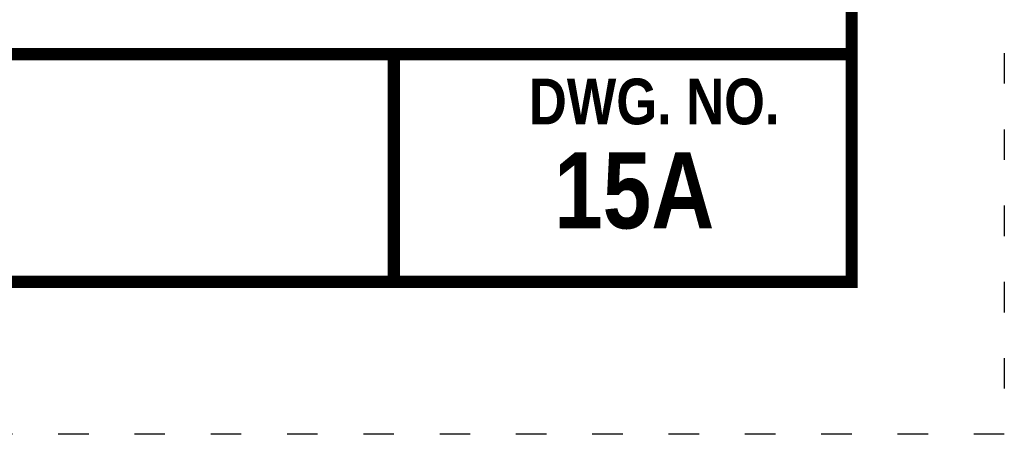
# Model space of a CAD drawing. Extents: x -6.8 to 7.2, y 1.9 to 16.7.
# Tile 2 of 156: x -1.6 to 1.7, y 5.7 to 7.1. Entities that reach past the tile are written whole.
import ezdxf
from ezdxf.enums import TextEntityAlignment as Align

# ---------------------------------------------------------------- set-up
doc = ezdxf.new("R2010")
doc.units = 0
doc.header["$MEASUREMENT"] = 0
doc.linetypes.add('DOT2', pattern=[0.125, 0, -0.125])
doc.layers.get('DEFPOINTS').update_dxf_attribs({"linetype": 'CONTINUOUS'})
doc.layers.add('BORDER', color=7, linetype='CONTINUOUS')
doc.layers.add('TEXT', color=7, linetype='CONTINUOUS')
doc.styles.add('TECHNICAL', font='techb___.ttf')

msp = doc.modelspace()

# ---------------------------------------------------------------- linework, layer by layer
at = {"layer": 'BORDER', "const_width": 0.04}
msp.add_lwpolyline([(-6.3487, 6.2097), (-6.3487, 16.2097), (1.1513, 16.2097), (1.1513, 6.2097)], close=True, dxfattribs=at)
for points in [[(-6.3487, 6.9564), (1.1513, 6.9564)], [(-0.3487, 6.9564), (-0.3487, 6.2097)]]:
    msp.add_lwpolyline(points, dxfattribs=at)
at = {"layer": 'DEFPOINTS', "linetype": 'DOT2', "ltscale": 1.2}
msp.add_lwpolyline([(-6.8487, 5.7097), (-6.8487, 16.7097), (1.6513, 16.7097), (1.6513, 5.7097)], close=True, dxfattribs=at)

# ---------------------------------------------------------------- texts
at = {"layer": 'TEXT', "style": 'TECHNICAL'}
for s, height, p in [('DWG. NO.', 0.15, (0.9147, 6.8013)), ('15A', 0.25, (0.7012, 6.5099))]:
    msp.add_text(s, height=height, dxfattribs=at).set_placement(p, align=Align.MIDDLE_RIGHT)

doc.saveas('drawing.dxf')
